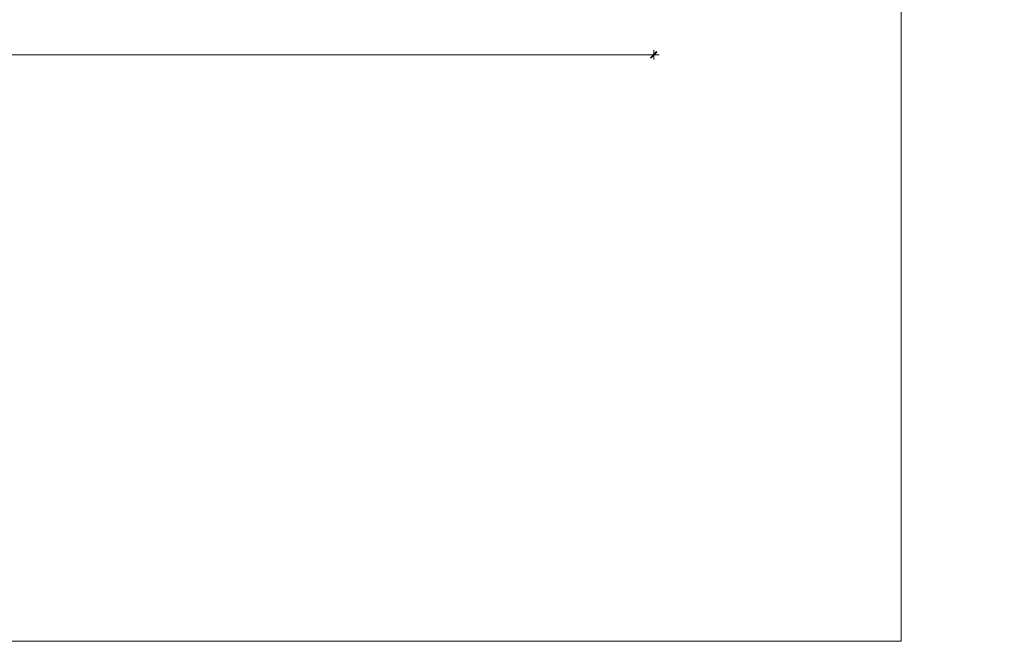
# Model space of a CAD drawing. Header units: inches. Extents: x -1441 to 3871, y -4351 to 2413.
# Tile 102 of 256: x 1214 to 2765, y -4351 to -3371. Entities that reach past the tile are written whole.
import ezdxf

# ---------------------------------------------------------------- set-up
doc = ezdxf.new("R2010")
doc.units = ezdxf.units.IN
doc.header["$MEASUREMENT"] = 0
for name, color, linetype in [('at_Entity', 7, 'Continuous'), ('at_Rect', 7, 'Continuous'), ('at_Solid', 7, 'Continuous')]:
    doc.layers.add(name, color=color, linetype=linetype)

msp = doc.modelspace()

# ---------------------------------------------------------------- hatches: boundary and pattern name
at = {"layer": 'at_Solid', "lineweight": 15}
for points in [[(2217.24653, -3421.38215), (2208.779, -3431.53841), (2207.93463, -3431.11861)], [(2218.0909, -3422.22652), (2217.24653, -3421.38215), (2208.779, -3431.53841)]]:
    msp.add_hatch(color=7, dxfattribs=at).paths.add_polyline_path(points)

# ---------------------------------------------------------------- linework, layer by layer
at = {"layer": 'at_Entity', "color": 7, "lineweight": 15}
for p, q in [((2207.51006, -3426.46267), (-1070.01485, -3426.46267)), ((2204.54762, -3426.46267), (2221.47791, -3426.46267)), ((2207.93463, -3431.11861), (2217.24653, -3421.38215)), ((2208.3592, -3431.11861), (2217.6711, -3421.80672)), ((2217.24653, -3421.38215), (2208.779, -3431.53841)), ((2217.24653, -3421.38215), (2208.779, -3431.53841)), ((2208.779, -3431.53841), (2218.0909, -3422.22652)), ((2213.01038, -3419.26408), (2213.01038, -3434.08106)), ((2218.0909, -3422.22652), (2217.24653, -3421.38215)), ((2208.779, -3431.53841), (2207.93463, -3431.11861))]:
    msp.add_line(p, q, dxfattribs=at)
at = {"layer": 'at_Rect', "color": 7, "lineweight": 15}
for p in [(2602.86253, 2412.78717), (-1441.23843, -4350.50183)]:
    msp.add_line(p, (2602.86253, -4350.50183), dxfattribs=at)

# ---------------------------------------------------------------- texts
at = {"color": 0, "attachment_point": 1}
for s, insert, char_height, width in [('\\pi284;{\\fTimes New Roman|b1|i0|c238|p18;\\C256;Ekspertyza techniczna stanu ochrony przeciwpożarowej budynku \\P\\pi153.69;CENTRUM KULTURY I TURYSTYKI UL. WARSZAWSKA 26, 11 - 700 MRĄGOWO\\H1.0036x; }', (-1364.29989, -3749.14408), 18, 1314.6429275), ('\\pi15.19;{\\fTimes New Roman|b0|i0|c238|p18;EKSPERTYZA TECHNICZNA w trybie § 2 rozporządzenia Ministra Infrastruktury z 12 \\P\\pi5.9078;kwietnia 2002 r. w sprawie warunków technicznych, jakim powinny odpowiadać budynki i \\P\\pi225.62;ich usytuowanie (Dz. U. Nr 75, poz. 690 ze zm.)}', (-1214.74371, -3871.25068), 17.38548432, 948.4508021)]:
    msp.add_mtext(s, dxfattribs=dict(at, insert=insert, char_height=char_height, width=width))

doc.saveas('drawing.dxf')
